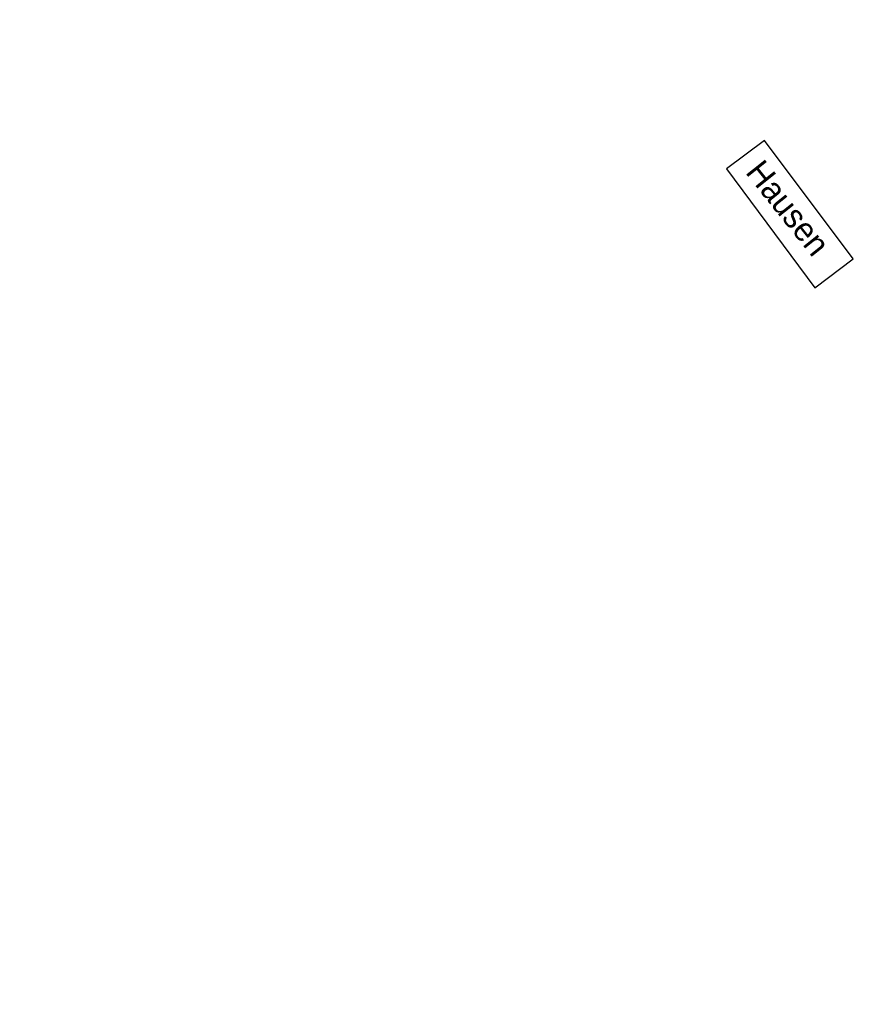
# Model space of a CAD drawing. Extents: x 450316 to 454644, y 428795 to 436505.
# Tile 246 of 256: x 450316 to 450495, y 436054 to 436261. Entities that reach past the tile are written whole.
import ezdxf

# ---------------------------------------------------------------- set-up
doc = ezdxf.new("R2010")
doc.units = 0
doc.header["$LTSCALE"] = 2
doc.header["$MEASUREMENT"] = 0
doc.linetypes.add('AUSGEZOGEN', pattern=[0])
doc.layers.add('FBR', color=8, linetype='CONTINUOUS')
doc.layers.add('SCHRIFT', color=7, linetype='AUSGEZOGEN')
doc.styles.add('UNIR-O', font='unir_o.shx', dxfattribs={"height": 2.5})

msp = doc.modelspace()

# ---------------------------------------------------------------- linework, layer by layer
at = {"layer": 'FBR', "flags": 128}
for points in [[(450921.44, 435685.61, 0.000354), (450927.66, 435671.71, 0.000659), (450931.02, 435664.25, 0), (450939.29, 435645.95, 0.000057), (450939.32, 435645.87, 0.000131), (450945.2, 435632.87, -0.000196), (450949.14, 435624.17, -0.000729), (450953.95, 435613.48, 0.000628)], [(451603.01, 434662.96, 0.000001), (451617.47, 434646.37, 0.000004)]]:
    msp.add_lwpolyline(points, format="xyb", dxfattribs=at)
at = {"layer": 'FBR'}
msp.add_lwpolyline([(450896.69, 435740.27, -0.000001), (450904.62, 435722.85, -0.000722)], format="xyb", dxfattribs=at)
at = {"layer": 'SCHRIFT'}
msp.add_lwpolyline([(450482.63, 436204.64), (450490.71, 436210.69), (450472.07, 436235.6), (450464.06, 436229.61)], close=True, dxfattribs=at)

# ---------------------------------------------------------------- texts
at = {"layer": 'SCHRIFT', "style": 'UNIR-O'}
msp.add_text('Hausen', height=5, rotation=308.5395, dxfattribs=at).set_placement((450467.9, 436228.86))

doc.saveas('drawing.dxf')
